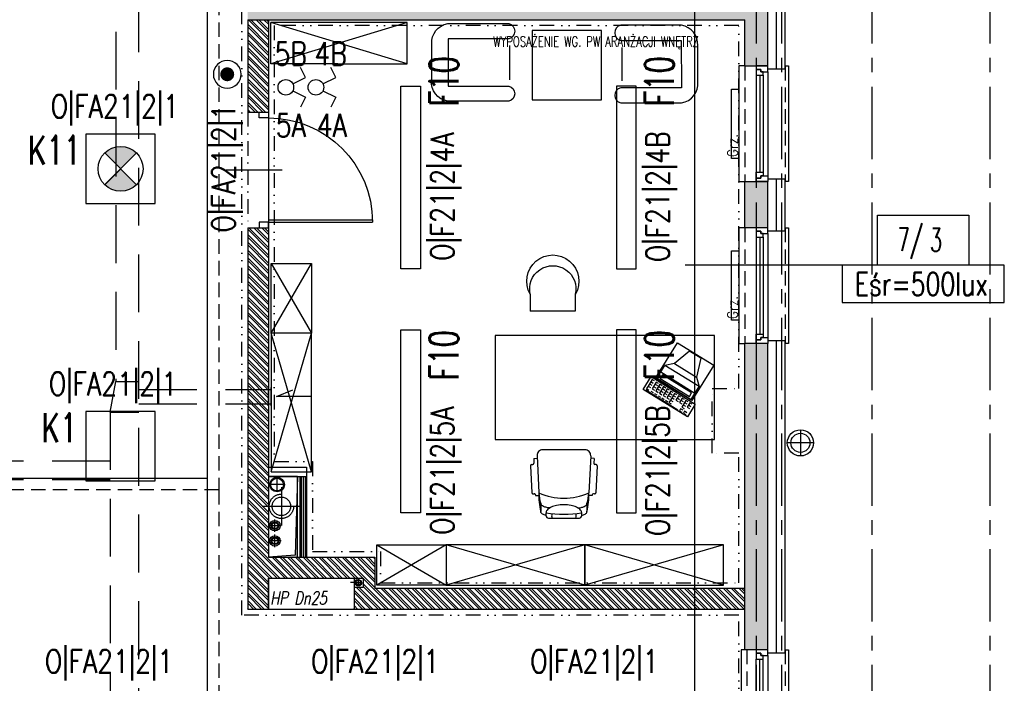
# Model space of a CAD drawing. Extents: x 41755 to 123924, y -112333 to 86187.
# Tile 139 of 256: x 101754 to 102606, y -53037 to -52463. Entities that reach past the tile are written whole.
import ezdxf
from ezdxf.enums import TextEntityAlignment as Align

# ---------------------------------------------------------------- set-up
doc = ezdxf.new("R2010")
doc.units = 0
doc.header["$LTSCALE"] = 50
for name, pattern in [('CENTER', [2, 1.25, -0.25, 0.25, -0.25]), ('DASHDOT', [1, 0.5, -0.25, 0, -0.25]), ('DASHED', [0.75, 0.5, -0.25]), ('DASHED2', [0.375, 0.25, -0.125]), ('DIVIDE', [31.75, 12.7, -6.35, 0, -6.35, 0, -6.35])]:
    doc.linetypes.add(name, pattern=pattern)
doc.layers.get('0').update_dxf_attribs({"color": 101, "linetype": 'CONTINUOUS'})
for name, color, linetype in [('Drz---drzwi', 5, 'CONTINUOUS'), ('E-90', 6, 'CONTINUOUS'), ('E35', 6, 'CONTINUOUS'), ('Ins-co', 2, 'CONTINUOUS'), ('Ins-kan', 54, 'CONTINUOUS'), ('Ins-ppoz', 240, 'CONTINUOUS'), ('Ins-went', 141, 'CONTINUOUS'), ('Ins-wod', 4, 'CONTINUOUS'), ('Mco-piony', 10, 'CONTINUOUS'), ('Okn---okna', 5, 'CONTINUOUS'), ('Opis-pom', 6, 'CONTINUOUS'), ('Opis_pom_ramka', 6, 'CONTINUOUS'), ('Os-osie glowne', 1, 'CENTER'), ('Sc-beton', 7, 'CONTINUOUS'), ('Sc-beton-hatch', 86, 'CONTINUOUS'), ('Sc-cegla pustak', 42, 'CONTINUOUS'), ('Sc-cegla pustak-hatch', 8, 'CONTINUOUS'), ('Sc-gk', 120, 'CONTINUOUS'), ('Sc-izolacja term-styropian', 151, 'STYROPIAN-KA'), ('Sc-nadproza kon', 5, 'DASHED2'), ('Sc-silikat', 61, 'CONTINUOUS'), ('Sch-opis', 51, 'CONTINUOUS'), ('Suf-widok', 8, 'CONTINUOUS'), ('W-otwor-strop', 1, 'CONTINUOUS'), ('Wyp-meble', 155, 'CONTINUOUS')]:
    doc.layers.add(name, color=color, linetype=linetype)
doc.styles.add('IT12', font='ITALICT.SHX', dxfattribs={"width": 0.8, "height": 0.12})
doc.styles.add('KA wymiar', font='romans.shx', dxfattribs={"width": 0.6})
doc.styles.add('ROMANS', font='romans', dxfattribs={"width": 0.85})
doc.linetypes.add('BATTING', pattern='A,0.0001,-0.1,[134,ltypeshp.shx,S=0.1,R=0,X=-0.1,Y=0],-0.2,[134,ltypeshp.shx,S=0.1,R=180,X=0.1,Y=0],-0.1', length=0.4001)
doc.linetypes.add('STYROPIAN-KA', pattern='A,0.0001,-0.1,[135,ltypeshp.shx,S=0.1,R=0,X=-0.1,Y=0],0,[135,ltypeshp.shx,S=0.1,R=180,X=0.1,Y=0],-0.1', length=0.2001)

# ---------------------------------------------------------------- blocks, each defined once
blk = doc.blocks.new('_0630_DRZWI_90')
at = {"ltscale": 7}
for p, q in [((5, 8), (5, 98)), ((6.8, 8), (6.8, 97.98))]:
    blk.add_line(p, q, dxfattribs=at)
at = {"ltscale": 25}
for p, q in [((50, 19.7), (50, -28.9)), ((5, 8), (0, 8)), ((0, 8), (5, 8)), ((0, 0), (0, 8)), ((5, 0), (0, 0)), ((5, 0), (0, 0)), ((95, 8), (5, 8)), ((5, 8), (5, 0)), ((95, 8), (95, 0)), ((100, 8), (95, 8)), ((95, 0), (100, 0)), ((95, 0), (100, 0)), ((100, 0), (100, 8))]:
    blk.add_line(p, q, dxfattribs=at)
at = {"ltscale": 7}
blk.add_arc((5, 8), 90, 0, 90, dxfattribs=at)
blk = doc.blocks.new('_fiujgfkhjkgcj')
for p, q in [((-18, 0), (-23, 0)), ((-23, 0), (-23, -150)), ((15, 0), (18, 0)), ((18, 0), (18, -150)), ((-10, -142), (-10, -8)), ((-7, -142), (-7, -8)), ((-4, -142), (-4, -8)), ((0, -5), (0, -145)), ((-23, -150), (-18, -150)), ((18, -150), (15, -150))]:
    blk.add_line(p, q)
at = {"linetype": 'DASHED2'}
for p, q in [((-18, 0), (-18, -150)), ((15, 0), (15, -150))]:
    blk.add_line(p, q, dxfattribs=at)
for points in [[(0, -5), (0, 0), (-10, 0), (-10, -3), (-6, -3), (-6, -5)], [(-4, -8), (-4, -5), (-6, -5), (-6, -3), (-10, -3), (-10, -5), (-10, -8)], [(-4, -142), (-4, -145), (-6, -145), (-6, -147), (-10, -147), (-10, -145), (-10, -142)], [(0, -145), (0, -150), (-10, -150), (-10, -147), (-6, -147), (-6, -145)]]:
    blk.add_lwpolyline(points, close=True)
blk = doc.blocks.new('_jdhjxhgjshg')
at = {"linetype": 'DASHED2'}
for p, q in [((-10, 0), (-10, -100)), ((25, 0), (25, -100))]:
    blk.add_line(p, q, dxfattribs=at)
for p, q in [((0, -8), (0, -92)), ((3, -8), (3, -92)), ((6, -8), (6, -92)), ((10, -5), (10, -95))]:
    blk.add_line(p, q)
for points in [[(-10, 0), (-15, 0), (-15, -100), (-10, -100)], [(25, 0), (28, 0), (28, -100), (25, -100)]]:
    blk.add_lwpolyline(points)
for points in [[(10, -5), (10, 0), (0, 0), (0, -3), (4, -3), (4, -5)], [(6, -8), (6, -5), (4, -5), (4, -3), (0, -3), (0, -5), (0, -8)], [(6, -92), (6, -95), (4, -95), (4, -97), (0, -97), (0, -95), (0, -92)], [(10, -95), (10, -100), (0, -100), (0, -97), (4, -97), (4, -95)]]:
    blk.add_lwpolyline(points, close=True)
blk = doc.blocks.new('_opis_pom_metka')
at = {"layer": 'Opis_pom_ramka'}
blk.add_lwpolyline([(-33.13, 0), (32.87, 0), (32.87, -36), (-33.13, -36)], close=True, dxfattribs=at)
at = {"style": 'KA wymiar', "width": 0.6}
blk.add_attdef('KO/', text='', height=16.8, dxfattribs=at).set_placement((3.45, -25.87), align=Align.RIGHT)
blk.add_attdef('NR', (3.8, -26.16), '', height=16.8, dxfattribs=at)
blk = doc.blocks.new('_kdjkgjksjhgkfhh')
for p, q in [((0, 11.25), (0, -11.25)), ((-11.25, 0), (11.25, 0))]:
    blk.add_line(p, q)
for radius in [11.34, 8.25]:
    blk.add_circle((0, 0), radius)
blk = doc.blocks.new('sof11_r')
for p, q in [((19.98, 34.88), (19.38, 34.85)), ((19.38, 34.85), (19.53, 31.85)), ((20.87, 36.93), (20.93, 35.93)), ((45.17, 39.11), (21.82, 37.98)), ((46.23, 38.16), (46.28, 37.16)), ((51.6, 36.44), (47.33, 36.22)), ((51.6, 36.44), (51.76, 33.45)), ((2, 25.76), (4.37, 25.76)), ((12.61, 30.34), (5.61, 30.34)), ((53.8, 33.56), (21.8, 31.85)), ((59.07, -7.89), (59.07, 28.56)), ((0, 23.76), (0, -3.09)), ((2, -5.09), (4.37, -5.09)), ((12.61, -9.66), (5.61, -9.66)), ((19.38, -14.18), (19.53, -11.18)), ((19.98, -14.21), (19.38, -14.18)), ((20.87, -16.26), (20.93, -15.26)), ((53.8, -12.88), (21.8, -11.18)), ((46.23, -17.49), (46.28, -16.49)), ((51.6, -15.77), (47.33, -15.54)), ((51.6, -15.77), (51.76, -12.78)), ((45.17, -18.43), (21.82, -17.31))]:
    blk.add_line(p, q)
for points in [[(2.23, 25.76, -0.030204), (2.78, 27.41, -0.097163), (4.32, 29.79, -0.203453), (5.61, 30.34, -0.203453)], [(4.37, -5.09, 0.184283), (6.75, -4.18, 0.102242), (9.43, -0.57, 0.061197), (10.93, 4.08, 0.047488), (11.52, 10.34, 0.047488), (10.93, 16.59, 0.061197), (9.43, 21.24, 0.102242), (6.75, 24.85, 0.184283), (4.37, 25.76, 0.184283)], [(8.71, 22.55, -0.01879), (8.95, 24.41, -0.054131), (9.78, 27.41, -0.097163), (11.32, 29.79, -0.203453), (12.61, 30.34, -0.203453)], [(2.23, -5.09, 0.030204), (2.78, -6.74, 0.097163), (4.32, -9.12, 0.203453), (5.61, -9.66, 0.203453)], [(8.71, -1.88, 0.01879), (8.95, -3.74, 0.054131), (9.78, -6.74, 0.097163), (11.32, -9.12, 0.203453), (12.61, -9.66, 0.203453)]]:
    blk.add_lwpolyline(points, format="xyb")
for centre, radius, start, end in [((19.93, 35.88), 1, 273.04478, 3.04478), ((21.87, 36.99), 1, 93.04478, 183.04478), ((45.23, 38.11), 1, 3.04478, 93.04478), ((47.28, 37.21), 1, 183.04478, 273.04478), ((2, 23.76), 2, 90, 180), ((122.88, 10.34), 119.5, 172.58553, 187.41447), ((18.77, -22.91), 54.85, 86.83081, 103.88055), ((21.41, 5.61), 26.24, 89.1562, 109.59965), ((68.33, 10.34), 51.27, 155.1826, 204.8174), ((54.07, 28.56), 5, 0, 93.04478), ((1.91, 14.05), 6.89, 73.91414, 106.08586), ((1.91, 6.62), 6.89, 253.91414, 286.08586), ((2, -3.09), 2, 180, 270), ((54.07, -7.89), 5, 266.95522, 0), ((18.77, 43.58), 54.85, 256.11945, 273.16919), ((21.41, 15.06), 26.24, 250.40035, 270.8438), ((19.93, -15.21), 1, 356.95522, 86.95522), ((21.87, -16.31), 1, 176.95522, 266.95522), ((47.28, -16.54), 1, 86.95522, 176.95522), ((45.23, -17.44), 1, 266.95522, 356.95522)]:
    blk.add_arc(centre, radius, start, end)
blk = doc.blocks.new('W046')
for p, q in [((0, 20.9), (0, 0)), ((56.2, 20.9), (56.2, 0)), ((0, 0), (56.2, 0))]:
    blk.add_line(p, q)
for centre, radius, start, end in [((28.1, 37.4), 32.6, 329.5569, 210.4431), ((28.1, 27.7), 28.9, 346.3666, 193.6334)]:
    blk.add_arc(centre, radius, start, end)
blk = doc.blocks.new('C003')
for p, q in [((16.69, 49.33), (11.11, 33.43)), ((28.12, 49.33), (16.69, 49.33)), ((28.12, 49.33), (33.7, 33.43)), ((11.11, 33.43), (4.99, 27.58)), ((4.99, 14.53), (4.99, 27.58)), ((39.82, 27.58), (4.99, 27.58)), ((11.11, 33.43), (33.7, 33.43)), ((33.7, 33.43), (39.82, 27.58)), ((39.82, 14.53), (39.82, 27.58)), ((4.99, 20.88), (39.82, 20.88)), ((4.99, 14.53), (39.82, 14.53))]:
    blk.add_line(p, q)
for points in [[(3.93, 13.95), (3.93, 50), (40.89, 50), (40.89, 13.95)], [(7.62, 19.57), (7.62, 15.91), (37.19, 15.91), (37.19, 19.57)], [(0, 13.07), (45, 13.07), (45, 0), (0, 0)]]:
    blk.add_lwpolyline(points, close=True)
for points in [[(4.5, 11.43), (2.12, 11.43), (2.12, 4.66), (4.5, 4.66)], [(2.12, 9.38), (4.52, 9.38)], [(8.69, 11.43), (6.31, 11.43), (6.31, 4.66), (8.69, 4.66)], [(6.31, 9.38), (8.71, 9.38)], [(12.34, 11.43), (9.96, 11.43), (9.96, 4.66), (12.34, 4.66)], [(9.96, 9.38), (12.36, 9.38)], [(16.17, 11.43), (13.8, 11.43), (13.8, 4.66), (16.17, 4.66)], [(13.8, 9.38), (16.2, 9.38)], [(19.83, 11.43), (17.45, 11.43), (17.45, 4.66), (19.83, 4.66)], [(17.45, 9.38), (19.85, 9.38)], [(23.66, 11.43), (21.28, 11.43), (21.28, 4.66), (23.66, 4.66)], [(21.28, 9.38), (23.68, 9.38)], [(27.22, 11.43), (24.84, 11.43), (24.84, 4.66), (27.22, 4.66)], [(24.84, 9.38), (27.24, 9.38)], [(31.32, 11.43), (28.94, 11.43), (28.94, 7.04), (31.32, 7.04)], [(28.94, 9.38), (31.34, 9.38)], [(34.89, 11.43), (32.51, 11.43), (32.51, 7.04), (34.89, 7.04)], [(32.51, 9.38), (34.91, 9.38)], [(38.81, 11.43), (36.43, 11.43), (36.43, 4.66), (38.81, 4.66)], [(36.43, 9.38), (38.83, 9.38)], [(42.82, 11.43), (40.44, 11.43), (40.44, 7.04), (42.82, 7.04)], [(40.44, 9.38), (42.84, 9.38)], [(2.12, 7.06), (4.52, 7.06)], [(2.12, 4.66), (2.12, 2.24), (4.52, 2.24)], [(2.13, 0.81), (34.83, 0.81)], [(6.31, 7.06), (8.71, 7.06)], [(6.32, 2.23), (8.81, 2.23)], [(9.96, 7.06), (12.36, 7.06)], [(10.06, 2.23), (12.55, 2.23)], [(13.8, 7.06), (16.2, 7.06)], [(13.89, 2.23), (16.39, 2.23)], [(17.45, 7.06), (19.85, 7.06)], [(17.54, 2.23), (20.04, 2.23)], [(21.28, 7.06), (23.68, 7.06)], [(21.38, 2.23), (23.87, 2.23)], [(24.84, 7.06), (27.24, 7.06)], [(24.84, 4.66), (24.84, 2.24), (27.24, 2.24)], [(38.86, 2.87), (36.39, 2.87), (36.39, 0.97), (38.86, 0.97)], [(36.43, 7.06), (38.83, 7.06)], [(42.85, 2.84), (40.44, 2.84), (40.44, 0.97), (42.81, 0.97)]]:
    blk.add_lwpolyline(points)
blk = doc.blocks.new('sza025_r')
for p, q in [((0, 35.74), (118, 0)), ((0, 0), (118, 35.74)), ((0, 35.74), (0, 0)), ((60, 35.74), (0, 35.74)), ((60, 35.74), (118, 35.74)), ((118, 35.74), (118, 0)), ((0, 0), (118, 0))]:
    blk.add_line(p, q)
blk = doc.blocks.new('A$C59F8734F')
at = {"layer": 'Wyp-meble'}
for p, q in [((2396.43, 3502.79), (2396.43, 3472.97)), ((2493.58, 3500.88), (2493.58, 3472.21)), ((2190.28, 3314.01), (2225.28, 3254.01)), ((2190.28, 3254.01), (2225.28, 3314.01)), ((2225.28, 3134.01), (2190.28, 3254.01)), ((2190.28, 3134.01), (2225.28, 3254.01)), ((2341.74, 3070.83), (2281.74, 3035.83)), ((2281.74, 3070.83), (2341.74, 3035.83)), ((2461.74, 3070.83), (2341.74, 3035.83)), ((2461.74, 3035.83), (2341.74, 3070.83)), ((2581.74, 3070.83), (2461.74, 3035.83)), ((2581.74, 3035.83), (2461.74, 3070.83))]:
    blk.add_line(p, q, dxfattribs=at)
for points in [[(2343.35, 3467.37), (2395.8, 3467.37, -0.814277), (2395.8, 3454.53), (2343.14, 3454.53, -0.403655), (2329.21, 3472.6), (2329.21, 3504.17, -0.380123), (2343.14, 3521.59), (2395.8, 3521.59, -0.804356), (2395.8, 3508.53), (2343.45, 3508.53)], [(2545.21, 3465.96), (2492.77, 3465.96, 0.814277), (2492.77, 3453.11), (2545.43, 3453.11, 0.403655), (2559.35, 3471.19), (2559.35, 3502.76, 0.380123), (2545.43, 3520.18), (2492.77, 3520.18, 0.804356), (2492.77, 3507.12), (2545.11, 3507.12)]]:
    blk.add_lwpolyline(points, format="xyb", close=True, dxfattribs=at)
for points in [[(2416.17, 3455.58), (2476.17, 3455.58), (2476.17, 3515.58), (2416.17, 3515.58)], [(2190.28, 3314.01), (2225.28, 3314.01), (2225.28, 3254.01), (2190.28, 3254.01)], [(2225.28, 3254.01), (2190.28, 3254.01), (2190.28, 3134.01), (2225.28, 3134.01)], [(2384, 3162), (2574, 3162), (2574, 3252), (2384, 3252)], [(2341.74, 3070.83), (2341.74, 3035.83), (2281.74, 3035.83), (2281.74, 3070.83)], [(2341.74, 3070.83), (2341.74, 3035.83), (2461.74, 3035.83), (2461.74, 3070.83)], [(2461.74, 3070.83), (2461.74, 3035.83), (2581.74, 3035.83), (2581.74, 3070.83)]]:
    blk.add_lwpolyline(points, close=True, dxfattribs=at)
for name, p, rotation in [('sza025_r', (2307.89, 3522.48), 180), ('C003', (2512.13, 3205.17), 328.2416285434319), ('sof11_r', (2453.88, 3093.98), 90)]:
    blk.add_blockref(name, p, dxfattribs=dict(at, rotation=rotation))
at = {"layer": 'Wyp-meble', "xscale": -0.6929999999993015, "yscale": 0.6929999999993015, "zscale": 0.6930000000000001}
blk.add_blockref('W046', (2453.48, 3273.01), dxfattribs=at)
blk = doc.blocks.new('E-90Przycisk')
at = {"layer": 'E35', "const_width": 3}
blk.add_lwpolyline([(1.5, 0, -1), (-1.5, 0, -1)], format="xyb", close=True, dxfattribs=at)
at = {"layer": 'E35'}
blk.add_circle((0, 0), 6, dxfattribs=at)

msp = doc.modelspace()

# ---------------------------------------------------------------- hatches: boundary and pattern name
at = {"layer": 'E35'}
h = msp.add_hatch(color=256, dxfattribs=at)
edge = h.paths.add_edge_path()
edge.add_line((101840.966, -52592.206), (101854.712, -52578.46))
edge.add_ellipse((101840.966, -52592.206), major_axis=(13.746, 13.746), ratio=1, start_angle=360, end_angle=450)
edge.add_line((101827.22, -52578.46), (101840.966, -52592.206))
edge = h.paths.add_edge_path()
edge.add_line((101854.712, -52605.952), (101840.966, -52592.206))
edge.add_line((101840.966, -52592.206), (101827.22, -52605.952))
edge.add_ellipse((101840.966, -52592.206), major_axis=(-13.746, 13.746), ratio=1, start_angle=90, end_angle=180)
at = {"layer": 'Sc-beton-hatch'}
h = msp.add_hatch(dxfattribs=at)
h.set_pattern_fill('ANSI33', color=256, style=0)
h.set_pattern_definition([(45, (48983.4185, 565.478), (-4.49012806, 4.49012806), []), (45, (48987.9087, 565.478), (-4.49012806, 4.49012806), [3.175, -1.5875])])
h.paths.add_polyline_path([(100470.966, -51043.233), (100410.966, -51043.233), (100410.966, -51103.233), (100430.966, -51103.233), (100430.966, -51063.233), (100470.966, -51063.233)])
h.paths.add_polyline_path([(100805.966, -51043.233), (100705.966, -51043.233), (100705.966, -51063.233), (100745.966, -51063.233), (100745.966, -51625.233), (100765.966, -51625.233), (100765.966, -51473.233), (101152.966, -51473.233), (101152.966, -51453.233), (100765.966, -51453.233), (100765.966, -51063.233), (100805.966, -51063.233)])
h.paths.add_polyline_path([(100430.966, -51374.233), (100410.966, -51374.233), (100410.966, -51474.233), (100430.966, -51474.233)])
h.paths.add_polyline_path([(101330.966, -51043.233), (101251.966, -51043.233), (101251.966, -51063.233), (101330.966, -51063.233)])
h.paths.add_polyline_path([(101770.966, -51043.233), (101670.966, -51043.233), (101670.966, -51063.233), (101710.966, -51063.233), (101710.966, -51262.233), (101730.966, -51262.233), (101730.966, -51063.233), (101770.966, -51063.233)])
h.paths.add_polyline_path([(101790.966, -51453.233), (101730.966, -51453.233), (101730.966, -51362.233), (101710.966, -51362.233), (101710.966, -51453.233), (101582.904, -51453.233), (101582.904, -51473.233), (101790.966, -51473.233)])
h.paths.add_polyline_path([(101482.904, -51453.233), (101252.966, -51453.233), (101252.966, -51473.233), (101482.904, -51473.233)])
h.paths.add_polyline_path([(101730.966, -51785.233), (101695.966, -51785.233), (101695.966, -51820.233), (101730.966, -51820.233)])
h.paths.add_polyline_path([(102400.966, -50943.233), (102380.966, -50943.233), (102380.966, -51043.233), (102330.966, -51043.233), (102330.966, -51063.233), (102380.966, -51063.233), (102380.966, -51453.233), (101890.966, -51453.233), (101890.966, -51473.233), (102380.966, -51473.233), (102380.966, -51873.233), (102400.966, -51873.233)])
h.paths.add_polyline_path([(102422.966, -50943.233), (102402.966, -50943.233), (102402.966, -51713.233), (102422.966, -51713.233)])
h.paths.add_polyline_path([(102400.966, -52143.233), (102380.966, -52143.233), (102380.966, -52213.233), (102400.966, -52213.233)])
h.paths.add_polyline_path([(102400.966, -52293.233), (102380.966, -52293.233), (102380.966, -52443.233), (101950.966, -52443.233), (101950.966, -52463.233), (102380.966, -52463.233), (102380.966, -52503.233), (102400.966, -52503.233)])
h.paths.add_polyline_path([(102400.966, -52603.233), (102380.966, -52603.233), (102380.966, -52643.233), (102400.966, -52643.233)])
h.paths.add_polyline_path([(102400.966, -52743.233), (102380.966, -52743.233), (102380.966, -53008.233), (102400.966, -53008.233)])
h.paths.add_polyline_path([(101730.966, -52443.233), (101710.966, -52443.233), (101710.966, -52463.233), (101710.966, -52758.233), (101690.966, -52758.233), (101690.966, -52778.233), (101730.966, -52778.233)])
h.paths.add_polyline_path([(101710.966, -52443.233), (101690.966, -52443.233), (101690.966, -52463.233), (101710.966, -52463.233)], flags=16)
h.paths.add_polyline_path([(101556.966, -52758.233), (101503.966, -52758.233), (101503.966, -52463.233), (101488.966, -52463.233), (101488.966, -52758.233), (101468.966, -52758.233), (101468.966, -52778.233), (101556.966, -52778.233)])
h.paths.add_polyline_path([(101556.966, -52443.233), (101468.966, -52443.233), (101468.966, -52463.233), (101556.966, -52463.233)])
h.paths.add_polyline_path([(101334.966, -52443.233), (101281.966, -52443.233), (101281.966, -52463.233), (101334.966, -52463.233)], flags=17)
h.paths.add_polyline_path([(101281.966, -52443.233), (100970.966, -52443.233), (100970.966, -51785.233), (100883.466, -51785.233), (100883.466, -51805.233), (100950.966, -51805.233), (100950.966, -52443.233), (100430.966, -52443.233), (100430.966, -52403.233), (100410.966, -52403.233), (100410.966, -52503.233), (100430.966, -52503.233), (100430.966, -52463.233), (100950.966, -52463.233), (100950.966, -52973.233), (100970.966, -52973.233), (100970.966, -52463.233), (101261.966, -52463.233), (101261.966, -52778.233), (101281.966, -52778.233), (101334.966, -52778.233), (101334.966, -52758.233), (101281.966, -52758.233)])
h.paths.add_polyline_path([(100783.466, -51785.233), (100765.966, -51785.233), (100765.966, -51780.233), (100745.966, -51780.233), (100745.966, -51785.233), (100430.966, -51785.233), (100430.966, -51765.233), (100410.966, -51765.233), (100410.966, -52003.233), (100430.966, -52003.233), (100430.966, -51805.233), (100783.466, -51805.233)])
h.paths.add_polyline_path([(100430.966, -52153.233), (100410.966, -52153.233), (100410.966, -52253.233), (100430.966, -52253.233)])
h.paths.add_polyline_path([(100430.966, -52653.233), (100410.966, -52653.233), (100410.966, -52850.233), (100430.966, -52850.233)], flags=17)
h.paths.add_polyline_path([(100430.966, -52940.233), (100410.966, -52940.233), (100410.966, -52983.233), (100430.966, -52983.233)])
h.paths.add_polyline_path([(101007.966, -53193.233), (100430.966, -53193.233), (100430.966, -53133.233), (100410.966, -53133.233), (100410.966, -53213.233), (101007.966, -53213.233)])
h.paths.add_polyline_path([(101770.966, -53193.233), (101157.966, -53193.233), (101157.966, -53213.233), (101710.966, -53213.233), (101710.966, -53445.233), (101730.966, -53445.233), (101730.966, -53213.233), (101770.966, -53213.233)])
h.paths.add_polyline_path([(102008.966, -53193.233), (101905.966, -53193.233), (101905.966, -53213.233), (102008.966, -53213.233)])
h.paths.add_polyline_path([(102227.966, -53193.233), (102133.966, -53193.233), (102133.966, -53213.233), (102227.966, -53213.233)])
h.paths.add_polyline_path([(102400.966, -53158.233), (102380.966, -53158.233), (102380.966, -53193.233), (102332.966, -53193.233), (102332.966, -53213.233), (102380.966, -53213.233), (102380.966, -53818.233), (102400.966, -53818.233)])
h.paths.add_polyline_path([(101730.966, -53545.233), (101710.966, -53545.233), (101710.966, -53740.233), (101730.966, -53740.233)])
h.paths.add_polyline_path([(101730.966, -53840.233), (101710.966, -53840.233), (101710.966, -53943.233), (101297.571, -53943.233, -0.1551034), (101300.811, -53953.425, -0.1483474), (101297.835, -53963.233), (101710.966, -53963.233), (101710.966, -54023.233), (101730.966, -54023.233)])
h.paths.add_polyline_path([(101297.571, -53943.233), (101295.705, -53943.233), (101295.705, -53963.233), (101297.835, -53963.233, 0.1483474), (101300.811, -53953.425, 0.1551034)])
h.paths.add_polyline_path([(101270.705, -53943.233), (101268.745, -53943.233, 0.1551034), (101265.506, -53953.425, 0.1483474), (101268.481, -53963.233), (101270.705, -53963.233)])
h.paths.add_polyline_path([(101268.745, -53943.233), (101201.966, -53943.233), (101201.966, -53963.233), (101268.481, -53963.233, -0.1483474), (101265.506, -53953.425, -0.1551034)])
h.paths.add_polyline_path([(100980.966, -53943.233), (100970.966, -53943.233), (100930.966, -53943.233), (100930.966, -53968.233), (100970.966, -53968.233), (100980.966, -53968.233)])
h.paths.add_polyline_path([(100490.966, -53943.233), (100410.966, -53943.233), (100410.966, -53963.233), (100490.966, -53963.233)])
h.paths.add_polyline_path([(100530.966, -54448.233), (100510.966, -54448.233), (100510.966, -54481.233), (100530.966, -54481.233)])
h.paths.add_polyline_path([(101773.966, -54593.233), (101730.966, -54593.233), (101730.966, -54503.233), (101710.966, -54503.233), (101710.966, -54593.233), (100530.966, -54593.233), (100530.966, -54578.233), (100510.966, -54578.233), (100510.966, -54593.233), (100270.966, -54593.233), (100270.966, -54618.233), (101773.966, -54618.233)])
h.paths.add_polyline_path([(100220.966, -54593.233), (100170.966, -54593.233), (100170.966, -54618.233), (100220.966, -54618.233)])
h.paths.add_polyline_path([(100120.966, -54593.233), (100070.966, -54593.233), (100070.966, -54618.233), (100120.966, -54618.233)])
h.paths.add_polyline_path([(100020.966, -54593.233), (99970.966, -54593.233), (99970.966, -54618.233), (100020.966, -54618.233)])
h.paths.add_polyline_path([(99920.966, -54593.233), (99880.966, -54593.233), (99880.966, -55500.233), (99980.966, -55500.233), (99980.966, -55515.233), (100000.966, -55515.233), (100000.966, -55480.233), (99900.966, -55480.233), (99900.966, -54618.233), (99920.966, -54618.233)])
h.paths.add_polyline_path([(100585.966, -55633.233), (100000.966, -55633.233), (100000.966, -55615.233), (99980.966, -55615.233), (99980.966, -55633.233), (99780.966, -55633.233), (99780.966, -55988.233), (100510.966, -55988.233), (100510.966, -56028.233), (100530.966, -56028.233), (100530.966, -55988.233), (100582.966, -55988.233), (100582.966, -55968.233), (100530.966, -55968.233), (100530.966, -55813.233), (100510.966, -55813.233), (100510.966, -55968.233), (99800.966, -55968.233), (99800.966, -55653.233), (100510.966, -55653.233), (100510.966, -55663.233), (100530.966, -55663.233), (100530.966, -55653.233), (100585.966, -55653.233)])
h.paths.add_polyline_path([(101310.966, -55968.233), (100810.966, -55968.233), (100810.966, -55880.233), (100790.966, -55880.233), (100790.966, -55968.233), (100737.966, -55968.233), (100737.966, -55988.233), (100790.966, -55988.233), (100790.966, -56028.233), (100810.966, -56028.233), (100810.966, -55988.233), (101310.966, -55988.233)])
h.paths.add_polyline_path([(101490.966, -55633.233), (100735.966, -55633.233), (100735.966, -55653.233), (101490.966, -55653.233)])
h.paths.add_polyline_path([(101777.966, -55968.233), (101730.966, -55968.233), (101730.966, -55853.733), (101710.966, -55853.733), (101710.966, -55968.233), (101590.966, -55968.233), (101590.966, -55988.233), (101777.966, -55988.233)])
h.paths.add_polyline_path([(101802.966, -55963.233), (101777.966, -55963.233), (101777.966, -55988.233), (101802.966, -55988.233)])
h.paths.add_polyline_path([(101730.966, -55128.233), (101710.966, -55128.233), (101710.966, -55723.733), (101730.966, -55723.733)])
h.paths.add_polyline_path([(101953.466, -55963.233), (101928.466, -55963.233), (101928.466, -55988.233), (101953.466, -55988.233)])
h.paths.add_polyline_path([(102103.466, -55963.233), (102078.466, -55963.233), (102078.466, -55988.233), (102103.466, -55988.233)])
h.paths.add_polyline_path([(102253.466, -55963.233), (102228.466, -55963.233), (102228.466, -55988.233), (102253.466, -55988.233)])
h.paths.add_polyline_path([(102365.966, -55968.233), (102320.966, -55968.233), (102320.966, -55988.233), (102365.966, -55988.233)])
h.paths.add_polyline_path([(102400.966, -55953.233), (102365.966, -55953.233), (102365.966, -55988.233), (102400.966, -55988.233)])
h.paths.add_polyline_path([(102400.966, -55891.233), (102380.966, -55891.233), (102380.966, -55953.233), (102400.966, -55953.233)])
h.paths.add_polyline_path([(102400.966, -55815.733), (102375.966, -55815.733), (102375.966, -55840.733), (102400.966, -55840.733)])
h.paths.add_polyline_path([(102400.966, -55665.733), (102375.966, -55665.733), (102375.966, -55690.733), (102400.966, -55690.733)])
h.paths.add_polyline_path([(102400.966, -55515.733), (102375.966, -55515.733), (102375.966, -55540.733), (102400.966, -55540.733)])
h.paths.add_polyline_path([(102400.966, -55365.733), (102375.966, -55365.733), (102375.966, -55390.733), (102400.966, -55390.733)])
h.paths.add_polyline_path([(102400.966, -55240.733), (102380.966, -55240.733), (102380.966, -55260.733), (102400.966, -55260.733)])
h.paths.add_polyline_path([(102400.966, -55215.733), (102375.966, -55215.733), (102375.966, -55240.733), (102400.966, -55240.733)])
h.paths.add_polyline_path([(102400.966, -55033.233), (102380.966, -55033.233), (102380.966, -55215.733), (102400.966, -55215.733)])
h.paths.add_polyline_path([(102400.966, -54833.233), (102365.966, -54833.233), (102365.966, -54798.233), (102345.966, -54798.233), (102345.966, -54853.233), (102380.966, -54853.233), (102380.966, -54883.233), (102400.966, -54883.233)])
h.paths.add_polyline_path([(102365.966, -54537.733), (102345.966, -54537.733), (102345.966, -54593.233), (101908.966, -54593.233), (101908.966, -54618.233), (102345.966, -54618.233), (102345.966, -54648.233), (102365.966, -54648.233), (102365.966, -54618.233)])
h.paths.add_polyline_path([(101730.966, -54128.233), (101710.966, -54128.233), (101710.966, -54353.233), (101730.966, -54353.233)])
h.paths.add_polyline_path([(102365.966, -54131.233), (102400.966, -54131.233), (102400.966, -54088.233), (102380.966, -54088.233), (102380.966, -54111.233), (102345.966, -54111.233), (102345.966, -54417.733), (102365.966, -54417.733)])
h.paths.add_polyline_path([(102400.966, -53918.233), (102380.966, -53918.233), (102380.966, -53988.233), (102400.966, -53988.233)])
at = {"layer": 'Sc-cegla pustak-hatch'}
h = msp.add_hatch(dxfattribs=at)
h.set_pattern_fill('ANSI32', color=256, scale=0.5, angle=90, style=0)
h.set_pattern_definition([(135, (48983.4185, 565.478), (-3.36759605, -3.36759605), []), (135, (48983.4185, 567.723), (-3.36759605, -3.36759605), [])])
h.paths.add_polyline_path([(100430.966, -51745.233), (100410.966, -51745.233), (100410.966, -51765.233), (100430.966, -51765.233)])
h.paths.add_polyline_path([(101330.966, -51063.233), (101312.966, -51063.233), (101312.966, -51262.233), (101330.966, -51262.233)])
h.paths.add_polyline_path([(101455.966, -51382.233), (101330.966, -51382.233), (101330.966, -51362.233), (101312.966, -51362.233), (101312.966, -51453.233), (101330.966, -51453.233), (101330.966, -51400.233), (101437.966, -51400.233), (101437.966, -51453.233), (101455.966, -51453.233)])
h.paths.add_polyline_path([(102049.966, -51473.233), (102031.966, -51473.233), (102031.966, -51525.233), (101968.966, -51525.233), (101968.966, -51473.233), (101950.966, -51473.233), (101950.966, -51548.233), (101968.966, -51548.233), (101968.966, -51543.233), (102049.966, -51543.233)])
h.paths.add_polyline_path([(101968.966, -51648.233), (101950.966, -51648.233), (101950.966, -52323.233), (101968.966, -52323.233), (101968.966, -52193.233), (102380.966, -52193.233), (102380.966, -52175.233), (101968.966, -52175.233)])
h.paths.add_polyline_path([(101968.966, -52463.233), (101950.966, -52463.233), (101950.966, -52543.233), (101968.966, -52543.233)])
h.paths.add_polyline_path([(101968.966, -52423.233), (101950.966, -52423.233), (101950.966, -52443.233), (101968.966, -52443.233)])
h.paths.add_polyline_path([(101968.966, -52643.233), (101950.966, -52643.233), (101950.966, -52973.233), (101968.966, -52973.233), (101968.966, -52946.233), (102050.966, -52946.233), (102050.966, -52954.233), (102042.966, -52954.233), (102042.966, -52973.233), (102380.966, -52973.233), (102380.966, -52955.233), (102060.966, -52955.233), (102060.966, -52928.233), (101968.966, -52928.233)])
h.paths.add_polyline_path([(101279.966, -52945.233), (101261.966, -52945.233), (101261.966, -52955.233), (101078.966, -52955.233), (101078.966, -52687.233), (101060.966, -52687.233), (101060.966, -52955.233), (100970.966, -52955.233), (100970.966, -52973.233), (101261.966, -52973.233), (101261.966, -53015.733), (101279.966, -53015.733)])
h.paths.add_polyline_path([(101279.966, -52778.233), (101261.966, -52778.233), (101261.966, -52845.233), (101279.966, -52845.233)])
h.paths.add_polyline_path([(100950.966, -52955.233), (100925.966, -52955.233), (100925.966, -52973.233), (100950.966, -52973.233)])
h.paths.add_polyline_path([(100825.966, -52955.233), (100430.966, -52955.233), (100430.966, -52973.233), (100825.966, -52973.233)])
h.paths.add_polyline_path([(100428.966, -53213.233), (100410.966, -53213.233), (100410.966, -53333.233), (100428.966, -53333.233)])
h.paths.add_polyline_path([(100428.966, -53483.233), (100410.966, -53483.233), (100410.966, -53548.233), (100428.966, -53548.233)])
h.paths.add_polyline_path([(100428.966, -53698.233), (100410.966, -53698.233), (100410.966, -53763.233), (100428.966, -53763.233)])
h.paths.add_polyline_path([(100428.966, -53913.233), (100410.966, -53913.233), (100410.966, -53943.233), (100428.966, -53943.233)])
h.paths.add_polyline_path([(100428.966, -53963.233), (100410.966, -53963.233), (100410.966, -53978.233), (100428.966, -53978.233)])
h.paths.add_polyline_path([(100428.966, -54128.233), (100410.966, -54128.233), (100410.966, -54193.233), (100428.966, -54193.233)])
h.paths.add_polyline_path([(100428.966, -54343.233), (100410.966, -54343.233), (100410.966, -54466.233), (100510.966, -54466.233), (100510.966, -54448.233), (100428.966, -54448.233)])
h.paths.add_polyline_path([(101335.966, -54321.233), (101279.966, -54321.233), (101279.966, -53970.786, -0.2026768), (101268.481, -53963.233), (101261.966, -53963.233), (101261.966, -54339.233), (101335.966, -54339.233)])
h.paths.add_polyline_path([(101710.966, -54321.233), (101510.966, -54321.233), (101510.966, -53963.233), (101492.966, -53963.233), (101492.966, -54321.233), (101435.966, -54321.233), (101435.966, -54339.233), (101710.966, -54339.233)])
h.paths.add_polyline_path([(101710.966, -53645.233), (101352.966, -53645.233), (101352.966, -53562.233), (101279.966, -53562.233), (101279.966, -53213.233), (101261.966, -53213.233), (101261.966, -53943.233), (101268.745, -53943.233, -0.1958107), (101279.966, -53936.063), (101279.966, -53580.233), (101334.966, -53580.233), (101334.966, -53943.233), (101352.966, -53943.233), (101352.966, -53663.233), (101710.966, -53663.233)])
h.paths.add_polyline_path([(101279.966, -53936.063, 0.1514484), (101270.705, -53940.913), (101279.966, -53940.913)], flags=17)
h.paths.add_polyline_path([(101279.966, -53940.913), (101270.705, -53940.913), (101270.705, -53943.233), (101279.966, -53943.233)], flags=17)
h.paths.add_polyline_path([(101490.966, -54618.233), (101472.966, -54618.233), (101472.966, -54648.233), (101490.966, -54648.233)])
h.paths.add_polyline_path([(101490.966, -54798.233), (101472.966, -54798.233), (101472.966, -55633.233), (101490.966, -55633.233)])
h.paths.add_polyline_path([(101773.966, -55128.233), (101730.966, -55128.233), (101730.966, -55146.233), (101773.966, -55146.233)])
h.paths.add_polyline_path([(102180.966, -55128.233), (101968.966, -55128.233), (101950.966, -55128.233), (101923.966, -55128.233), (101923.966, -55146.233), (102180.966, -55146.233)])
h.paths.add_polyline_path([(101968.966, -54853.233), (102190.966, -54853.233), (102190.966, -54835.233), (101950.966, -54835.233), (101950.966, -55128.233), (101968.966, -55128.233)])
h.paths.add_polyline_path([(102345.966, -54835.233), (102290.966, -54835.233), (102290.966, -54853.233), (102345.966, -54853.233)])
h.paths.add_polyline_path([(101968.966, -54453.233), (101950.966, -54453.233), (101950.966, -54593.233), (101968.966, -54593.233)])
h.paths.add_polyline_path([(101968.966, -54129.233), (102345.966, -54129.233), (102345.966, -54111.233), (101968.966, -54111.233), (101968.966, -53840.233), (101950.966, -53840.233), (101950.966, -54353.233), (101968.966, -54353.233)])
h.paths.add_polyline_path([(102380.966, -53645.233), (101995.966, -53645.233), (101995.966, -53553.233), (101968.966, -53553.233), (101968.966, -53531.233), (101950.966, -53531.233), (101950.966, -53571.233), (101977.966, -53571.233), (101977.966, -53645.233), (101950.966, -53645.233), (101950.966, -53740.233), (101968.966, -53740.233), (101968.966, -53663.233), (102380.966, -53663.233)])
h.paths.add_polyline_path([(101968.966, -53213.233), (101950.966, -53213.233), (101950.966, -53441.233), (101968.966, -53441.233)])
h.paths.add_polyline_path([(101279.966, -53150.733), (101261.966, -53150.733), (101261.966, -53193.233), (101279.966, -53193.233)])
at = {"layer": 'W-otwor-strop'}
msp.add_hatch(color=256, dxfattribs=at).paths.add_polyline_path([(101968.966, -52928.233), (101993.966, -52928.233), (101993.966, -52858.233), (101991.966, -52926.233)])

# ---------------------------------------------------------------- linework, layer by layer
msp.add_lwpolyline([(102337.611, -51210.233), (102337.611, -56365.878)])
at = {"layer": 'E35'}
for p, q in [((102001.029, -52513.179), (101996.755, -52504.644)), ((102027.088, -52513.179), (102022.814, -52504.644)), ((101989.994, -52518.705), (102001.029, -52513.179)), ((102016.052, -52518.705), (102027.088, -52513.179)), ((101989.994, -52524.75), (102001.029, -52530.275)), ((102001.029, -52530.275), (101996.755, -52538.811)), ((102016.052, -52524.75), (102027.088, -52530.275)), ((102027.088, -52530.275), (102022.814, -52538.811)), ((101827.22, -52578.46), (101854.712, -52605.952)), ((101827.22, -52605.952), (101854.712, -52578.46)), ((102465.291, -52675.472), (102329.344, -52675.472))]:
    msp.add_line(p, q, dxfattribs=at)
at = {"layer": 'E35', "linetype": 'Continuous', "ltscale": 0.3}
msp.add_line((101828.006, -52605.166), (101853.926, -52579.246), dxfattribs=at)
at = {"layer": 'E35'}
for points in [[(102100.562, -52520.748), (102100.562, -52678.748), (102083.562, -52678.748), (102083.562, -52520.748)], [(102270.022, -52520.748), (102270.022, -52678.748), (102287.022, -52678.748), (102287.022, -52520.748)], [(102100.562, -52731.607), (102100.562, -52889.607), (102083.562, -52889.607), (102083.562, -52731.607)], [(102270.022, -52731.607), (102270.022, -52889.607), (102287.022, -52889.607), (102287.022, -52731.607)]]:
    msp.add_lwpolyline(points, close=True, dxfattribs=at)
at = {"layer": 'E35', "linetype": 'Continuous', "ltscale": 0.3}
for points in [[(101810.966, -52622.206), (101870.966, -52622.206), (101870.966, -52562.206), (101810.966, -52562.206)], [(102465.291, -52707.751), (102605.624, -52707.751), (102605.624, -52675.472), (102465.291, -52675.472)], [(101810.966, -52862.206), (101870.966, -52862.206), (101870.966, -52802.206), (101810.966, -52802.206)]]:
    msp.add_lwpolyline(points, close=True, dxfattribs=at)
at = {"layer": 'E35'}
for centre, radius in [((101983.958, -52521.727), 6.75), ((102010.017, -52521.727), 6.75), ((101840.966, -52592.206), 19.44)]:
    msp.add_circle(centre, radius, dxfattribs=at)
at = {"layer": 'Ins-co'}
for p, q in [((101915.966, -51567.82), (101915.966, -53450.1)), ((101915.966, -52859.992), (101435.972, -52859.992)), ((101974.531, -52906.314, 0), (101974.531, -52895.414, 0)), ((101979.981, -52900.864, 0), (101969.081, -52900.864, 0)), ((101979.981, -52914.027, 0), (101969.081, -52914.027, 0)), ((101974.531, -52919.477, 0), (101974.531, -52908.577, 0)), ((101974.531, -52914.027, 0), (101974.531, -52914.027, 0))]:
    msp.add_line(p, q, dxfattribs=at)
at = {"layer": 'Ins-co', "linetype": 'DASHED', "ltscale": 0.5}
for p, q in [((101925.966, -51678.141), (101925.966, -52869.992)), ((101925.966, -52869.992), (101425.972, -52869.992)), ((101925.966, -52869.992), (101925.966, -53460.1))]:
    msp.add_line(p, q, dxfattribs=at)
at = {"layer": 'Ins-co'}
for points in [[(102369.468, -52523.233), (102375.868, -52523.233), (102375.868, -52583.233), (102369.468, -52583.233)], [(102369.468, -52663.233), (102375.868, -52663.233), (102375.868, -52723.233), (102369.468, -52723.233)]]:
    msp.add_lwpolyline(points, close=True, dxfattribs=at)
for centre, radius in [((101974.531, -52900.864, 0), 4.53), ((101974.531, -52900.864, 0), 3.2), ((101974.531, -52900.864, 0), 2.6), ((101974.531, -52914.027, 0), 4.53), ((101974.531, -52914.027, 0), 3.2), ((101974.531, -52914.027, 0), 2.6)]:
    msp.add_circle(centre, radius, dxfattribs=at)
at = {"layer": 'Ins-kan', "linetype": 'Continuous', "ltscale": 0.3}
for p, q in [((101976.365, -52871.639), (101976.365, -52859.039)), ((101982.665, -52865.339), (101970.065, -52865.339))]:
    msp.add_line(p, q, dxfattribs=at)
for radius in [6.3, 5.5]:
    msp.add_circle((101976.365, -52865.339), radius, dxfattribs=at)
at = {"layer": 'Ins-ppoz'}
for p, q in [((102046.681, -52947.042), (102046.681, -52953.042)), ((102044.681, -52950.042), (102039.818, -52950.042)), ((102043.681, -52950.042), (102049.681, -52950.042))]:
    msp.add_line(p, q, dxfattribs=at)
msp.add_lwpolyline([(101968.966, -52973.233), (101968.966, -52946.233), (102042.966, -52946.233), (102042.966, -52973.233)], close=True, dxfattribs=at)
for centre, radius in [((102046.658, -52950.042), 2.55), ((102046.681, -52950.042), 2)]:
    msp.add_circle(centre, radius, dxfattribs=at)
at = {"layer": 'Ins-went', "linetype": 'DASHED', "ltscale": 2}
for p, q in [((101856.866, -53166.258), (101856.866, -51578.711)), ((101831.866, -52802.558), (101836.866, -52776.058)), ((101836.866, -52776.058), (101856.866, -52776.058)), ((101856.866, -52783.008), (101968.966, -52783.008)), ((101968.966, -52795.508), (101968.966, -52783.008)), ((101968.966, -52783.008), (101970.966, -52783.008)), ((101968.966, -52783.008), (101968.966, -52795.508)), ((101970.966, -52781.258), (101970.966, -52797.258)), ((101856.866, -52795.508), (101968.966, -52795.508)), ((101968.966, -52795.508), (101970.966, -52795.508)), ((101831.866, -52845.158), (101100.266, -52845.158)), ((101831.866, -52861.158), (101128.766, -52861.158)), ((101980.12, -52867.471), (101980.12, -52900.727)), ((101963.492, -52884.099), (101996.748, -52884.099))]:
    msp.add_line(p, q, dxfattribs=at)
for points in [[(101836.866, -51573.711), (101836.866, -52776.058)], [(102006.204, -52789.258), (101975.966, -52789.258), (101989.98, -52783.235)], [(101831.866, -52802.558), (101856.866, -52802.558)], [(101831.866, -52802.558), (101831.866, -53196.758)]]:
    msp.add_lwpolyline(points, dxfattribs=at)
for radius in [10.56, 8]:
    msp.add_circle((101980.12, -52884.099), radius, dxfattribs=at)
at = {"layer": 'Mco-piony', "linetype": 'DASHED', "ltscale": 0.5}
msp.add_line((101974.531, -52919.027, 0), (101974.531, -52919.027, 0), dxfattribs=at)
at = {"layer": 'Os-osie glowne'}
for points in [[(102390.966, -50521.233), (102390.966, -56498.233)], [(102412.966, -50521.233), (102412.966, -56498.233)], [(102490.966, -50521.233), (102490.966, -56498.233)], [(102592.966, -50521.233), (102592.966, -56498.233)]]:
    msp.add_lwpolyline(points, dxfattribs=at)
at = {"layer": 'Sc-beton'}
for points in [[(102400.966, -52503.233), (102400.966, -52293.315)], [(101950.966, -52463.233), (102380.966, -52463.233)], [(102380.966, -52503.233), (102380.966, -52463.233)], [(102380.966, -52503.233), (102400.966, -52503.233)], [(102380.966, -52643.233), (102380.966, -52603.233)], [(102380.966, -52603.233), (102400.966, -52603.233)], [(102400.966, -52643.233), (102400.966, -52603.233)], [(102400.966, -52643.233), (102380.966, -52643.233)], [(102380.966, -53008.233), (102380.966, -52743.233)], [(102400.966, -52743.233), (102380.966, -52743.233)], [(102400.966, -53008.233), (102400.966, -52743.233)], [(102400.966, -53008.233), (102380.966, -53008.233)]]:
    msp.add_lwpolyline(points, dxfattribs=at)
at = {"layer": 'Sc-cegla pustak'}
for p, q in [((102050.966, -52946.233), (102050.966, -52954.233)), ((102050.966, -52954.233), (102042.966, -52954.233))]:
    msp.add_line(p, q, dxfattribs=at)
for points in [[(101950.966, -52463.233), (101950.966, -52543.233)], [(101968.966, -52463.233), (101968.966, -52543.233)], [(101950.966, -52543.233), (101968.966, -52543.233)], [(101950.966, -52643.233), (101950.966, -52973.233)], [(101950.966, -52643.233), (101968.966, -52643.233)], [(101968.966, -52643.233), (101968.966, -52928.233)], [(101968.966, -52928.233), (102060.966, -52928.233), (102060.966, -52955.233)], [(101968.966, -52946.233), (101968.966, -52973.233)], [(101968.966, -52946.233), (102050.966, -52946.233)], [(102042.966, -52954.233), (102042.966, -52973.233)], [(102380.966, -52955.233), (102060.966, -52955.233)], [(101968.966, -52973.233), (101950.966, -52973.233)], [(102380.966, -52973.233), (102042.966, -52973.233)]]:
    msp.add_lwpolyline(points, dxfattribs=at)
at = {"layer": 'Sc-gk'}
for points in [[(101995.966, -52858.233), (101995.966, -52928.233)], [(101997.166, -52858.233), (101997.166, -52928.233)], [(102000.766, -52858.233), (102000.766, -52928.233)], [(102001.966, -52858.233), (102001.966, -52928.233)]]:
    msp.add_lwpolyline(points, dxfattribs=at)
at = {"layer": 'Sc-gk', "linetype": 'BATTING', "ltscale": 0.09}
msp.add_lwpolyline([(101998.966, -52858.233), (101998.966, -52928.233)], dxfattribs=at)
at = {"layer": 'Sc-izolacja term-styropian', "linetype": 'BATTING', "ltscale": 0.35}
for points in [[(102408.466, -52505.733), (102408.466, -52290.815)], [(102408.466, -52645.733), (102408.466, -52600.733)], [(102408.466, -53010.733), (102408.466, -52740.733)]]:
    msp.add_lwpolyline(points, dxfattribs=at)
at = {"layer": 'Sc-izolacja term-styropian', "linetype": 'ByBlock'}
for points in [[(102415.966, -52505.733), (102415.966, -52290.815)], [(102400.966, -52505.733), (102415.966, -52505.733)], [(102400.966, -52600.733), (102415.966, -52600.733)], [(102415.966, -52645.733), (102415.966, -52600.733)], [(102400.966, -52645.733), (102415.966, -52645.733)], [(102400.966, -52740.733), (102415.966, -52740.733)], [(102415.966, -53010.733), (102415.966, -52740.733)], [(102400.966, -53010.733), (102415.966, -53010.733)]]:
    msp.add_lwpolyline(points, dxfattribs=at)
at = {"layer": 'Sc-nadproza kon', "linetype": 'DASHDOT', "ltscale": 0.5}
msp.add_lwpolyline([(101950.966, -52543.233), (101950.966, -52643.233)], dxfattribs=at)
at = {"layer": 'Sc-silikat'}
for points in [[(101968.966, -52850.233), (102001.966, -52850.233)], [(102001.966, -52850.233), (102001.966, -52858.233)], [(101968.966, -52858.233), (102001.966, -52858.233)]]:
    msp.add_lwpolyline(points, dxfattribs=at)
at = {"layer": 'Suf-widok', "linetype": 'DIVIDE', "ltscale": 0.02}
for p, q in [((101945.966, -52978.233), (101945.966, -51478.233)), ((102375.966, -52978.233), (101945.966, -52978.233)), ((102375.966, -53188.233), (102375.966, -52978.233))]:
    msp.add_line(p, q, dxfattribs=at)
msp.add_lwpolyline([(102375.966, -52468.233), (101973.966, -52468.233), (101973.966, -52845.233), (102006.966, -52845.233), (102006.966, -52923.233), (102065.966, -52923.233), (102065.966, -52950.233), (102375.966, -52950.233), (102375.966, -52838.233), (102352.966, -52838.233), (102352.966, -52782.316), (102375.966, -52782.316)], close=True, dxfattribs=at)
at = {"layer": 'W-otwor-strop', "linetype": 'Continuous', "ltscale": 0.5}
msp.add_lwpolyline([(101968.966, -52928.233), (101993.966, -52928.233), (101993.966, -52858.233), (101968.966, -52858.233)], close=True, dxfattribs=at)
msp.add_lwpolyline([(101968.966, -52928.233), (101993.966, -52928.233), (101993.966, -52858.233), (101991.966, -52926.233), (101968.966, -52928.233)], dxfattribs=at)
at = {"layer": 'W-otwor-strop', "linetype": 'DASHDOT', "ltscale": 0.5}
msp.add_circle((102046.681, -52950.02), 3, dxfattribs=at)

# ---------------------------------------------------------------- block references
msp.add_blockref('A$C59F8734F', (99780.966, -55988.233))
at = {"layer": 'Drz---drzwi', "xscale": -1, "rotation": 270}
msp.add_blockref('_0630_DRZWI_90', (101960.966, -52643.233), dxfattribs=at)
at = {"layer": 'E35', "xscale": -2.000000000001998, "yscale": 2, "zscale": 2, "rotation": 49.42344150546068}
msp.add_blockref('E-90Przycisk', (101933.256, -52510.427), dxfattribs=at)
at = {"layer": 'Ins-wod', "rotation": 270}
msp.add_blockref('_kdjkgjksjhgkfhh', (102429.216, -52829.233), dxfattribs=at)
at = {"layer": 'Okn---okna'}
for name, p in [('_jdhjxhgjshg', (102390.966, -52503.233)), ('_jdhjxhgjshg', (102390.966, -52643.233)), ('_fiujgfkhjkgcj', (102400.966, -53008.233))]:
    msp.add_blockref(name, p, dxfattribs=at)
at = {"layer": 'Opis-pom'}
ref = msp.add_blockref('_opis_pom_metka', (102535.611, -52632.272), dxfattribs=dict(at, xscale=1.2, yscale=1.2, zscale=1.2))
ref.add_attrib('KO/', '7/', dxfattribs={"layer": '0', "height": 20.16, "style": 'KA wymiar', "width": 0.6}).set_placement((102535.232, -52663.313), align=Align.RIGHT)
ref.add_attrib('NR', '3', (102541.318, -52663.669), dxfattribs={"layer": '0', "height": 20.16, "style": 'KA wymiar', "width": 0.6})

# ---------------------------------------------------------------- texts
at = {"layer": 'E-90', "style": 'ROMANS'}
for s, rotation, width, p in [('5B', 360, 0.8, (101988.233, -52492.526)), ('4B', 360, 0.8, (102022.718, -52492.526)), ('O|FA21|2|1', 0, 0.8, (101836.027, -52539.566)), ('O|FA21|2|1', 90, 0.8, (101931.469, -52591.741)), ('5A', 360, 0.8, (101988.233, -52554.526)), ('4A', 360, 0.8, (102023.73, -52554.526)), ('O|F21|2|4A', 90, 0.8, (102120.739, -52616.332)), ('O|F21|2|4B', 90, 0.8, (102307.199, -52616.332)), ('Eśr=500lux', 360, 0.75, (102533.947, -52691.904)), ('O|FA21|2|1', 0, 0.8, (101834.486, -52779.566)), ('O|F21|2|5A', 90, 0.8, (102120.739, -52853.324)), ('O|F21|2|5B', 90, 0.8, (102307.199, -52853.324)), ('O|FA21|2|1', 0, 0.8, (101830.991, -53019.566)), ('O|FA21|2|1', 0, 0.8, (102061.287, -53019.566)), ('O|FA21|2|1', 0, 0.8, (102250.991, -53019.566))]:
    msp.add_text(s, height=20, rotation=rotation, dxfattribs=dict(at, width=width)).set_placement(p, align=Align.MIDDLE)
at = {"layer": 'E35', "style": 'ROMANS', "width": 0.7}
for p in [(102120.739, -52516.445), (102307.199, -52516.445), (102120.739, -52753.437), (102307.199, -52753.437)]:
    msp.add_text('F10', height=25, rotation=90, dxfattribs=at).set_placement(p, align=Align.MIDDLE)
for s, p in [('K11', (101783.808, -52576.093)), ('K1', (101788.041, -52816.093))]:
    msp.add_text(s, height=25, dxfattribs=at).set_placement(p, align=Align.MIDDLE)
at = {"layer": 'Ins-co', "char_height": 9, "width": 203.76147, "attachment_point": 3, "rotation": 90, "style": 'ROMANS'}
for insert in [(102366.02, -52562.083), (102366.02, -52702.083)]:
    msp.add_mtext('Grz.', dxfattribs=dict(at, insert=insert))
at = {"layer": 'Ins-ppoz', "style": 'IT12', "width": 0.75}
msp.add_text(' HP Dn25', height=11, dxfattribs=at).set_placement((101964.699, -52968.893, -29.5))
at = {"layer": 'Sch-opis', "style": 'ROMANS', "width": 0.7}
msp.add_text('WYPOSAŻENIE WG. PW ARANŻACJI WNĘTRZ', height=9, dxfattribs=at).set_placement((102163.453, -52486.638))

doc.saveas('drawing.dxf')
